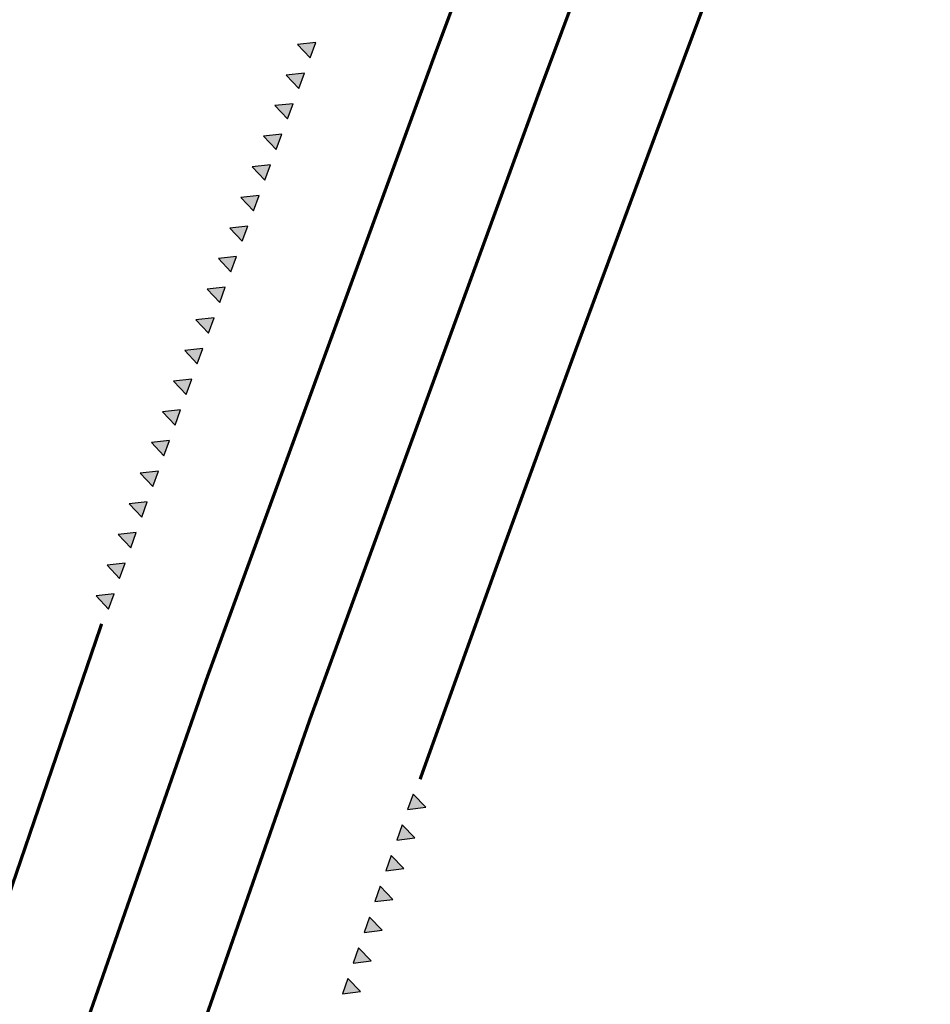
# Model space of a CAD drawing. Header units: metres. Extents: x 232695 to 233536, y 552964 to 554401.
# Tile 2 of 23: x 233133 to 233160, y 553387 to 553417. Entities that reach past the tile are written whole.
import ezdxf

# ---------------------------------------------------------------- set-up
doc = ezdxf.new("R2010")
doc.units = ezdxf.units.M
doc.linetypes.add('VW-1-1_STREEP', pattern=[2, 1, -1])
doc.linetypes.add('VW-3-3_STREEP', pattern=[6, 3, -3])
doc.layers.add('N-WE-VW-MARKERING_DWARS-S', color=7, linetype='Continuous', lineweight=25)
doc.layers.add('N-WE-VW-MARKERING_LANGS_STREEP_11_010-G', color=7, linetype='VW-1-1_STREEP', true_color=0xffffff)
doc.layers.add('N-WE-VW-MARKERING_LANGS_STREEP_33-G', color=7, linetype='VW-3-3_STREEP', lineweight=13, true_color=0xffffff)

# ---------------------------------------------------------------- blocks, each defined once
blk = doc.blocks.new('N-SVW-MARKERING_DWARS_DRIEHOEK_50 50')
at = {"flags": 128}
blk.add_lwpolyline([(0.25, -0.25), (0.5, 0.25), (0, 0.25)], close=True, dxfattribs=at)
blk.add_solid([(0, 0.25), (0.5, 0.25), (0.25, -0.25), (0.5, 0.25)])

msp = doc.modelspace()

# ---------------------------------------------------------------- linework, layer by layer
at = {"layer": 'N-WE-VW-MARKERING_LANGS_STREEP_11_010-G', "ltscale": 2, "const_width": 0.1, "flags": 128}
for points in [[(233125.0851698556, 553357.8220560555, -0.01094678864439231), (233145.3149599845, 553415.7610075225), (233152.1885668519, 553434.1439692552)], [(233128.2711637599, 553356.6248141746, -0.01097442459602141), (233148.4996170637, 553414.5702265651), (233155.3712330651, 553432.9478638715)]]:
    msp.add_lwpolyline(points, format="xyb", dxfattribs=at)
at = {"layer": 'N-WE-VW-MARKERING_LANGS_STREEP_33-G', "ltscale": 2, "const_width": 0.1, "flags": 128}
for points in [[(233144.8389050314, 553393.4766853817, -0.003772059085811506), (233152.0589396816, 553413.2393537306), (233160.4367789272, 553435.6452755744)], [(233091.9708000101, 553251.5425639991), (233099.8057952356, 553284.7518644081, -0.02115147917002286), (233135.072873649, 553398.2420262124)]]:
    msp.add_lwpolyline(points, format="xyb", dxfattribs=at)

# ---------------------------------------------------------------- block references
at = {"layer": 'N-WE-VW-MARKERING_DWARS-S'}
for p, rotation in [((233141.4057409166, 553416.1550919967), 249.539400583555), ((233141.0565110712, 553415.2180549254), 249.5801659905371), ((233140.7079480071, 553414.2807696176), 249.6209313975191), ((233140.3600519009, 553413.3432365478), 249.6616968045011), ((233140.0128229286, 553412.4054561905), 249.7024622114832), ((233139.666261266, 553411.4674290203), 249.7432276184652), ((233139.3203670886, 553410.5291555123), 249.7839930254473), ((233138.9751405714, 553409.5906361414), 249.8247584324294), ((233138.6305818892, 553408.6518713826), 249.8655238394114), ((233138.2866912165, 553407.7128617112), 249.9062892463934), ((233137.9434687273, 553406.7736076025), 249.9470546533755), ((233137.6009145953, 553405.834109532), 249.9878200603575), ((233137.259028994, 553404.8943679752), 250.0285854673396), ((233136.9178120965, 553403.954383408), 250.0693508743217), ((233136.5772640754, 553403.014156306), 250.1101162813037), ((233136.2373851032, 553402.0736871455), 250.1508816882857), ((233135.8981753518, 553401.1329764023), 250.1916470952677), ((233135.5596349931, 553400.1920245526), 250.2324125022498), ((233135.2217641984, 553399.2508320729), 250.2731779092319), ((233144.6915532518, 553392.4675120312), 70.40421620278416), ((233144.3565088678, 553391.525309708), 70.44530906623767), ((233144.022140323, 553390.5828673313), 70.48640192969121), ((233143.6884477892, 553389.640185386), 70.52749479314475), ((233143.355431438, 553388.6972643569), 70.56858765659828), ((233143.0230914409, 553387.7541047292), 70.60968052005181), ((233142.6914279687, 553386.8107069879), 70.65077338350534)]:
    msp.add_blockref('N-SVW-MARKERING_DWARS_DRIEHOEK_50 50', p, dxfattribs=dict(at, rotation=rotation))

doc.saveas('drawing.dxf')
